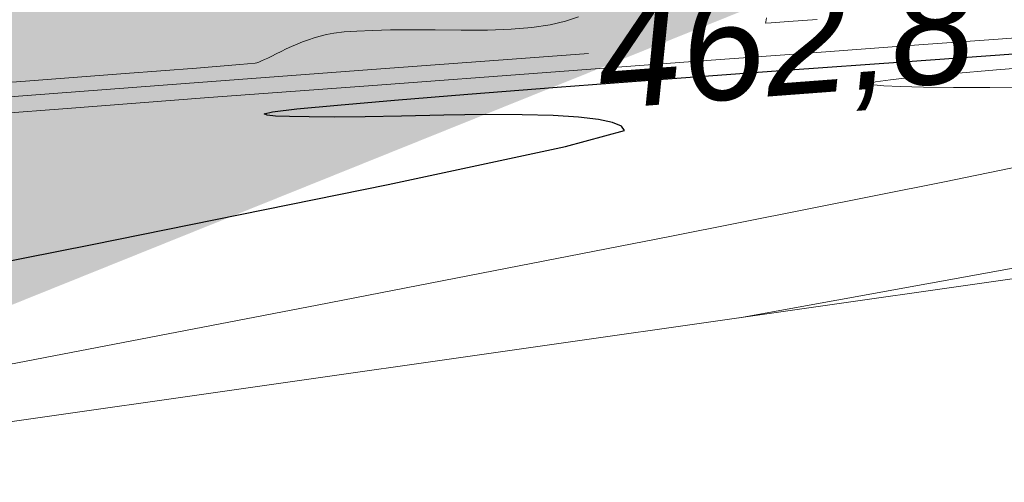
# Model space of a CAD drawing. Header units: metres. Extents: x 730549 to 731755, y 5527678 to 5528494.
# Tile 182 of 207: x 731677.86 to 731680.87, y 5527794.3 to 5527795.72. Entities that reach past the tile are written whole.
import ezdxf
from ezdxf.enums import TextEntityAlignment as Align

# ---------------------------------------------------------------- set-up
doc = ezdxf.new("R2010")
doc.units = ezdxf.units.M
doc.header["$LTSCALE"] = 0.1
doc.layers.add('3d Modell', color=7, linetype='Continuous', transparency=0.4)
doc.layers.add('LA_Planung BÄUME geplant', color=7, linetype='Continuous', transparency=0.8)
doc.layers.add('Sparten Strom GEPLANT pdf', color=7, linetype='Continuous')
doc.layers.add('Wiese und Waldnaab als Hintergrund', color=7, linetype='Continuous')
doc.styles.add('Artifakt Element Thin', font='Artifakt Element Thin Italic.ttf')
doc.styles.add('TheSansSemiLight-Plain', font='txt')
picture_1 = doc.add_image_def('image1.png', size_in_pixel=(2382, 1684))

# ---------------------------------------------------------------- blocks, each defined once
blk = doc.blocks.new('PDF-Seite')
at = {"color": 255, "linetype": 'Continuous', "lineweight": 9, "transparency": 33554687}
blk.add_wipeout([(0, 103.9213), (293.9185, 103.9213), (293.9185, -103.9213), (0, -103.9213)], dxfattribs=at)
at = {"transparency": 33554687}
image = blk.add_image(picture_1, insert=(0, -103.9213), size_in_units=(293.9185, 207.8426), dxfattribs=at)
image.dxf.flags = 7
blk = doc.blocks.new('Gruppe-3')
at = {"color": 7, "linetype": 'Continuous', "lineweight": 13, "transparency": 33554585, "flags": 128}
for points in [[(-862.3007, -466.0815), (-861.9103, -466.0521), (-861.6057, -466.0291), (-861.3869, -466.0123), (-861.254, -466.0019), (-861.2068, -465.9977), (-861.2019, -465.9963), (-861.1955, -465.994), (-861.1878, -465.9908), (-861.1785, -465.9867), (-861.1679, -465.9817), (-861.1558, -465.9758), (-861.1424, -465.969), (-861.1274, -465.9614), (-861.1116, -465.9535), (-861.0954, -465.946), (-861.0787, -465.939), (-861.0616, -465.9323), (-861.0441, -465.9261), (-861.0262, -465.9203), (-861.0078, -465.9149), (-860.989, -465.9099), (-860.966, -465.9056), (-860.9347, -465.9019), (-860.8953, -465.8991), (-860.8477, -465.897), (-860.792, -465.8957), (-860.728, -465.8951), (-860.6559, -465.8954), (-860.5757, -465.8963), (-860.4954, -465.8963), (-860.4233, -465.8936), (-860.3594, -465.8881), (-860.3037, -465.8799), (-860.2561, -465.869), (-860.2168, -465.8553)], [(-859.6407, -465.8586), (-859.643, -465.8711), (-859.6437, -465.8753), (-859.6261, -465.8741), (-859.5735, -465.8701), (-859.4859, -465.8634)], [(-862.1752, -466.1663), (-861.7964, -466.1369), (-861.3486, -466.1029), (-860.832, -466.0644), (-860.3151, -466.0261), (-859.8665, -465.9928), (-859.4863, -465.9647), (-859.1744, -465.9415), (-858.9309, -465.9235), (-858.7557, -465.9105)], [(-862.3389, -466.9928), (-861.0175, -466.7388), (-859.9365, -466.5283), (-859.096, -466.3613), (-858.4959, -466.2377)], [(-858.8244, -466.0709), (-858.9565, -466.0717), (-859.0683, -466.0717), (-859.1598, -466.0709), (-859.231, -466.0693), (-859.2818, -466.067), (-859.3124, -466.0638), (-859.3226, -466.0599), (-859.3072, -466.0547), (-859.2609, -466.048), (-859.1838, -466.0397), (-859.0757, -466.0297), (-858.9367, -466.0182), (-858.7668, -466.0051)], [(-862.0808, -466.1095), (-861.4214, -466.0601), (-860.8494, -466.0172), (-860.3647, -465.9809), (-860.1856, -465.9675)], [(-859.7233, -466.7775), (-858.84, -466.6172), (-858.0746, -466.4762), (-857.4272, -466.3547), (-857.2895, -466.3281)]]:
    blk.add_lwpolyline(points, dxfattribs=at)
at = {"color": 7, "linetype": 'Continuous', "lineweight": 25, "transparency": 33554585, "flags": 128}
blk.add_lwpolyline([(-862.9753, -466.8041), (-861.7059, -466.5528), (-860.7995, -466.369), (-860.2561, -466.2528), (-860.0757, -466.2041), (-860.0853, -466.1904), (-860.112, -466.1788), (-860.1556, -466.1696), (-860.2164, -466.1626), (-860.2941, -466.1579), (-860.3889, -466.1554), (-860.5007, -466.1551), (-860.6296, -466.1572), (-860.7584, -466.1599), (-860.87, -466.1616), (-860.9644, -466.1625), (-861.0417, -466.1623), (-861.1019, -466.1613), (-861.1449, -466.1593), (-861.1707, -466.1563), (-861.1793, -466.1525), (-861.1544, -466.1466), (-861.0797, -466.1376), (-860.955, -466.1256), (-860.7804, -466.1105), (-860.556, -466.0923), (-860.2816, -466.071), (-859.9574, -466.0466), (-859.5832, -466.0192), (-859.2088, -465.992), (-858.8837, -465.9684)], dxfattribs=at)
at = {"color": 7, "transparency": 33554585, "insert": (-860.1726, -465.7936), "char_height": 0.34534, "attachment_point": 1, "rotation": 4.2889, "line_spacing_factor": 1.206165, "style": 'Artifakt Element Thin'}
blk.add_mtext('462,8', dxfattribs=at)
blk = doc.blocks.new('Site Model Opacity Container')
at = {"color": 255, "linetype": 'Continuous', "lineweight": 5, "transparency": 33554585}
blk.add_wipeout([(-902.0886, -384.516), (-896.5606, -388.799), (-893.5636, -391.703), (-885.1136, -401.015), (-850.0795, -459.0117), (-849.9675, -459.3957), (-850.8386, -465.338), (-853.9826, -465.958), (-902.1748, -472.8373), (-946.1748, -476.8373), (-962.1748, -476.8373), (-998.1748, -420.8373), (-998.3616, -413.454), (-991.2746, -397.622), (-990.0686, -396.546)], dxfattribs=at)
at = {"color": 31, "linetype": 'Continuous', "lineweight": 5, "true_color": 0xe0cb9d, "transparency": 33554585, "flags": 128}
blk.add_lwpolyline([(-902.0886, -384.516), (-896.5606, -388.799), (-893.5636, -391.703), (-885.1136, -401.015), (-850.0795, -459.0117), (-849.9675, -459.3957), (-850.8386, -465.338), (-853.9826, -465.958), (-902.1748, -472.8373), (-946.1748, -476.8373), (-962.1748, -476.8373), (-998.1748, -420.8373), (-998.3616, -413.454), (-991.2746, -397.622), (-990.0686, -396.546)], close=True, dxfattribs=at)
at = {"color": 7, "transparency": 33554687}
blk.add_blockref('Gruppe-3', (0, 0), dxfattribs=at)
blk = doc.blocks.new('Geländemodell (2D)')
at = {"color": 31, "true_color": 0xe0cb9d, "transparency": 33554687}
blk.add_blockref('Site Model Opacity Container', (0, 0), dxfattribs=at)
at = {"color": 0, "flags": 1}
for tag in ['IFC_UUID', 'instanceID']:
    blk.add_attdef(tag, (-998.5218, -476.8373), '', height=0.00018, dxfattribs=at)
blk = doc.blocks.new('P_Baum')
at = {"linetype": 'Continuous', "lineweight": 0, "transparency": 33554687}
h = blk.add_hatch(color=53, dxfattribs=at)
edge = h.paths.add_edge_path()
edge.add_arc((0, 0), 5, 0, 360)
at = {"color": 7, "linetype": 'Continuous', "lineweight": 20, "transparency": 33554687}
blk.add_circle((0, 0), 5, dxfattribs=at)
at = {"color": 58, "true_color": 0x4b5f00, "transparency": 33554687, "style": 'TheSansSemiLight-Plain'}
for tag, p in [('Botanischer_Name', (0.1957, 1.0854)), ('Nummer', (0.1957, -0.5565)), ('Stammumfang', (0.1957, -1.6489))]:
    blk.add_attdef(tag, text='', height=0.5044, dxfattribs=at).set_placement(p, align=Align.TOP_LEFT)
blk = doc.blocks.new('Baum Pflanzung')
at = {"color": 7, "transparency": 33554687, "xscale": 0.2, "yscale": 0.2, "zscale": 0.2}
blk.add_blockref('P_Baum', (0, -0.00852), dxfattribs=at)

msp = doc.modelspace()

# ---------------------------------------------------------------- block references
at = {"layer": 'Sparten Strom GEPLANT pdf', "color": 16, "true_color": 0x800000, "transparency": 33554687}
msp.add_blockref('PDF-Seite', (731393.3973, 5527843.1975), dxfattribs=at)

# ---------------------------------------------------------------- next in the draw order: block references
at = {"layer": '3d Modell', "color": 31, "true_color": 0xe0cb9d, "transparency": 33554687}
msp.add_blockref('Geländemodell (2D)', (732539.7836, 5528261.585), dxfattribs=at)

# ---------------------------------------------------------------- next in the draw order: wipeouts: each hides what was drawn before it
at = {"color": 255, "linetype": 'Continuous', "lineweight": 5, "transparency": 33554585}
msp.add_wipeout([(731656.25, 5527870.55), (731643.6, 5527865.6), (731642.2711, 5527860.5778), (731638.4, 5527857.6), (731654.4, 5527839.4), (731661.2, 5527819.4), (731668.8, 5527807.6), (731683.6, 5527801.8), (731689.8, 5527798.6), (731690, 5527794.8), (731680.8, 5527793.4), (731666.6, 5527795), (731653.4, 5527794), (731639.4, 5527790.6), (731635, 5527785.4), (731646, 5527779.8), (731687.6, 5527788.6), (731700.4, 5527795.6)], dxfattribs=at).dxf.layer = '3d Modell'

# ---------------------------------------------------------------- next in the draw order: hatches: boundary and pattern name
at = {"layer": 'Wiese und Waldnaab als Hintergrund', "linetype": 'Continuous', "lineweight": 0, "true_color": 0xc4d309, "transparency": 33554483}
msp.add_hatch(color=52, dxfattribs=at).paths.add_polyline_path([(731645.5643, 5527857.5329), (731648.867, 5527864.6571), (731649.3828, 5527877.95), (731647.2109, 5527873.7088), (731644.5096, 5527868.9862), (731642.5638, 5527867.465), (731640.3307, 5527865.8117), (731639.379, 5527864.3996), (731636.7278, 5527863.807), (731633.0465, 5527861.6466), (731631.1367, 5527861.5843), (731630.8577, 5527859.5418), (731633.0465, 5527858.6259), (731633.0465, 5527854.945), (731634.6901, 5527852.1153), (731634.9094, 5527851.0327), (731629.0529, 5527848.4791), (731629.1793, 5527851.9133), (731627.9563, 5527853.8918), (731627.9031, 5527855.2944), (731626.593, 5527858.0681), (731624.4196, 5527859.5399), (731622.5893, 5527861.5524), (731621.6523, 5527862.7575), (731619.6316, 5527862.8377), (731618.7164, 5527863.8439), (731616.3756, 5527864.0902), (731612.9523, 5527864.1172), (731610.9424, 5527864.098), (731608.7869, 5527862.6544), (731606.2909, 5527862.4813), (731603.11, 5527862.1325), (731600.8686, 5527862.3897), (731599.8963, 5527862.0819), (731597.5895, 5527862.9355), (731596.6949, 5527862.8374), (731594.9396, 5527863.2485), (731593.6088, 5527863.8922), (731591.3624, 5527863.7616), (731589.6071, 5527864.1728), (731588.0384, 5527863.7995), (731585.8067, 5527863.0518), (731583.7641, 5527863.3308), (731580.0643, 5527863.1263), (731578.5502, 5527862.256), (731574.465, 5527862.8141), (731571.547, 5527860.9851), (731568.6508, 5527858.9573), (731566.276, 5527858.5963), (731562.7859, 5527858.3141), (731560.3758, 5527856.4403), (731556.4843, 5527853.3979), (731555.9942, 5527850.5274), (731557.845, 5527847.4106), (731559.1251, 5527846.7462), (731558.537, 5527844.7703), (731556.7996, 5527842.266), (731556.0044, 5527842.1788), (731554.7544, 5527840.7339), (731550.6558, 5527839.5802), (731549.0121, 5527840.8084), (731545.8882, 5527841.7736), (731542.2251, 5527843.9875), (731540.9463, 5527845.5575), (731537.6076, 5527842.9782), (731535.1334, 5527842.6062), (731532.436, 5527840.6002), (731531.1873, 5527840.0609), (731530.3677, 5527838.3614), (731529.4077, 5527838.8598), (731526.0484, 5527837.3848), (731522.4795, 5527835.9874), (731521.2757, 5527835.956), (731518.4571, 5527834.1379), (731515.8059, 5527833.5454), (731514.2168, 5527834.2765), (731511.8856, 5527833.5179), (731508.7347, 5527832.3031), (731502.8, 5527735.1721), (731587.4, 5527735), (731587, 5527743.2), (731600.4, 5527745), (731608.3946, 5527752.2709), (731632.9436, 5527766.213), (731648.4136, 5527772.8388), (731668.004, 5527780.4195), (731667.6878, 5527783.3022), (731672.7696, 5527784.6643), (731670.3725, 5527791.8457), (731680.6817, 5527795.9942), (731685.0158, 5527799.5881), (731678.4686, 5527800.5803), (731672.2441, 5527803.2175), (731664.8062, 5527806.8283), (731657.1271, 5527811.7203), (731650.9283, 5527816.8753), (731647.6108, 5527821.4409), (731645.6523, 5527826.4573), (731645.0951, 5527830.6214), (731645.8545, 5527836.5394), (731646.7203, 5527839.6524), (731643.2054, 5527845.1017), (731642.516, 5527849.5531), (731640.3997, 5527852.339)])

# ---------------------------------------------------------------- next in the draw order: block references
at = {"layer": 'LA_Planung BÄUME geplant', "color": 7, "transparency": 33554483, "xscale": 5.5, "yscale": 5.5, "zscale": 5.5}
msp.add_blockref('Baum Pflanzung', (731673.9784, 5527799.861), dxfattribs=at)

doc.saveas('drawing.dxf')
